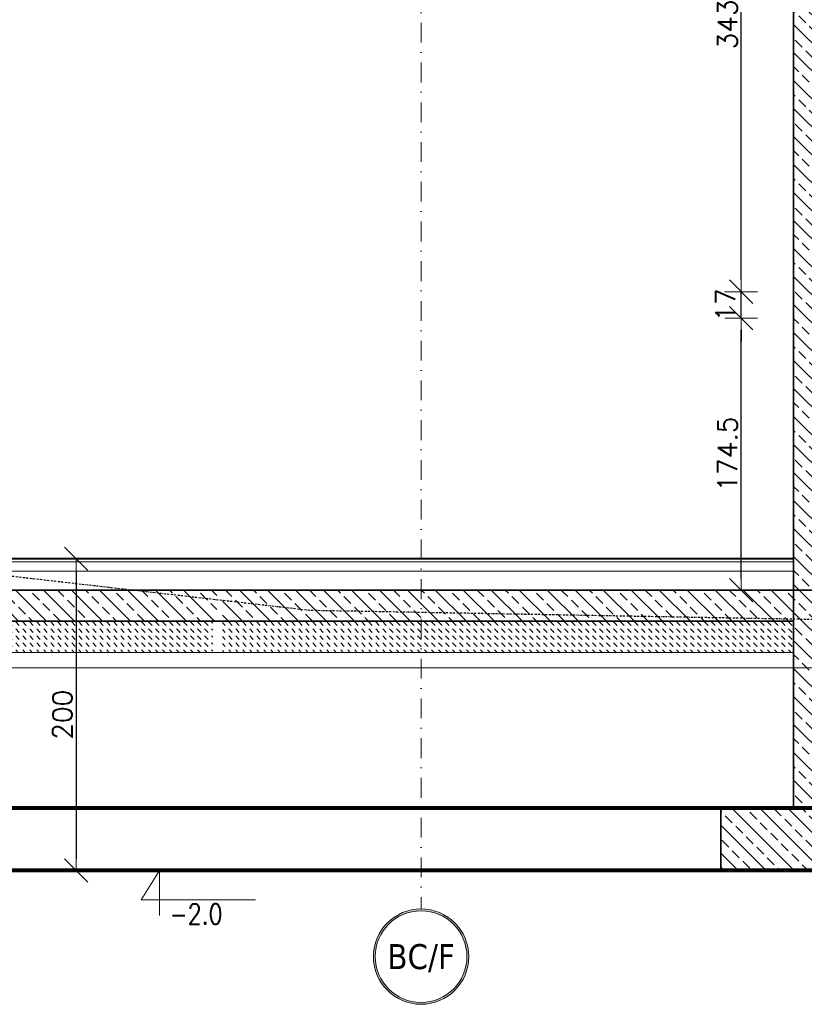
# Model space of a CAD drawing. Header units: millimetres. Extents: x -1893473 to 942156, y -568027 to 942944.
# Tile 30 of 256: x -35294 to -34791, y -335145 to -334514. Entities that reach past the tile are written whole.
import ezdxf
from ezdxf.enums import TextEntityAlignment as Align

# ---------------------------------------------------------------- set-up
doc = ezdxf.new("R2010")
doc.units = ezdxf.units.MM
doc.header["$LTSCALE"] = 0.2
doc.linetypes.add('BORDER2', pattern=[22.225, 6.35, -3.175, 6.35, -3.175, 0, -3.175])
doc.linetypes.add('DASHDOT', pattern=[25.4, 12.7, -6.35, 0, -6.35])
doc.layers.get('0').update_dxf_attribs({"lineweight": 0})
for name, color, linetype, lineweight in [('!! 1_ PROJ WARSTWY', 252, 'Continuous', 9), ('!! 1_hatch projektowane ściany', 4, 'Continuous', 5), ('!! 1_PROJ Sciany', 2, 'Continuous', 40), ('!! 1_PROJ ŻELBET', 1, 'Continuous', 35), ('!! wymiary osi', 250, 'Continuous', 9), ('0-osie-liniA', 14, 'DASHDOT', 5), ('0-osie-tx', 66, 'Continuous', 9), ('DO KONSTRUKCJI', 222, 'Continuous', 35), ('P-Linia1', 3, 'Continuous', 53), ('P-Ściana żelbetowa', 50, 'Continuous', 30)]:
    doc.layers.add(name, color=color, linetype=linetype, lineweight=lineweight)
doc.styles.add('50', font='ROMANS.shx', dxfattribs={"width": 0.8, "height": 10})
doc.styles.add('TAHOMA', font='tahoma.ttf')
doc.styles.add('TXT', font='simplex.shx')
doc.dimstyles.new('DIM50', dxfattribs={"dimscale": 5, "dimtxt": 2.5, "dimasz": 1.5, "dimexe": 0, "dimexo": 0, "dimgap": 0.5, "dimtad": 1, "dimdec": 4, "dimrnd": 0.5, "dimdsep": 46, "dimtxsty": 'TXT', "dimblk1": 'TICK1', "dimblk2": 'TICK1', "dimsah": 1, "dimcen": 0, "dimse1": 1, "dimse2": 1, "dimclrd": 1, "dimclre": 7, "dimclrt": 9, "dimadec": 0, "dimazin": 0, "dimtfac": 1, "dimtdec": 4, "dimtmove": 2, "dimatfit": 3, "dimldrblk": 'TICK1', "dimfxl": 1, "dimtolj": 1, "dimarcsym": 0})
pattern_1 = [(135, (-97047.5, -125852.509), (-8.9802561, -8.9802561), []), (135, (-97047.5, -125843.529), (-8.9802561, -8.9802561), [6.35, -3.175])]

# ---------------------------------------------------------------- blocks, each defined once
blk = doc.blocks.new('*U4928')
h = blk.add_hatch(color=256)
edge = h.paths.add_edge_path()
edge.add_arc((0, 0), 30.6, 0, 360)
edge = h.paths.add_edge_path(flags=17)
edge.add_arc((0, 0), 29.4, 0, 360)
for radius in [30.6, 29.4]:
    blk.add_circle((0, 0), radius)
at = {"style": 'TAHOMA', "flags": 8}
blk.add_attdef('ANSICHTSNUMMER', text='', height=16, dxfattribs=at).set_placement((0, 0), align=Align.MIDDLE_CENTER)
blk = doc.blocks.new('TICK1')
at = {"color": 2}
blk.add_line((-1, -1), (1, 1), dxfattribs=at)
at = {"color": 0}
for p, q in [((0, -1.4), (0, 1.4)), ((0, 0), (-1, 0))]:
    blk.add_line(p, q, dxfattribs=at)
blk = doc.blocks.new('*D4963')
at = {"layer": '!! wymiary osi', "color": 1, "lineweight": -2, "transparency": 16777216}
blk.add_line((-34831.13, -334871.99), (-34831.13, -334712.56), dxfattribs=at)
at = {"layer": 'DEFPOINTS', "color": 0, "transparency": 16777216}
for p in [(-34831.13, -334705.06), (-34813.7, -334705.06), (-34813.7, -334879.49)]:
    blk.add_point(p, dxfattribs=at)
at = {"layer": '!! wymiary osi', "color": 1, "lineweight": -2, "transparency": 16777216, "xscale": 7.5, "yscale": 7.5, "zscale": 7.5}
for p, rotation in [((-34831.13, -334705.06), 90), ((-34831.13, -334879.49), 270)]:
    blk.add_blockref('TICK1', p, dxfattribs=dict(at, rotation=rotation))
at = {"layer": '!! wymiary osi', "color": 9, "transparency": 16777216, "insert": (-34839.88, -334792.27), "char_height": 12.5, "attachment_point": 5, "rotation": 90, "style": 'TXT'}
blk.add_mtext('\\A1;174.5', dxfattribs=at)
blk = doc.blocks.new('*D4964')
at = {"layer": '!! wymiary osi', "color": 1, "lineweight": -2, "transparency": 16777216}
for p, q in [((-34831.13, -334680.56), (-34831.13, -334673.06)), ((-34831.13, -334705.06), (-34831.13, -334688.06)), ((-34831.13, -334712.56), (-34831.13, -334720.06))]:
    blk.add_line(p, q, dxfattribs=at)
at = {"layer": 'DEFPOINTS', "color": 0, "transparency": 16777216}
for p in [(-34831.13, -334688.06), (-34813.7, -334688.06), (-34813.7, -334705.06)]:
    blk.add_point(p, dxfattribs=at)
at = {"layer": '!! wymiary osi', "color": 1, "lineweight": -2, "transparency": 16777216, "xscale": 7.5, "yscale": 7.5, "zscale": 7.5}
for p, rotation in [((-34831.13, -334688.06), 270), ((-34831.13, -334705.06), 90)]:
    blk.add_blockref('TICK1', p, dxfattribs=dict(at, rotation=rotation))
at = {"layer": '!! wymiary osi', "color": 9, "transparency": 16777216, "insert": (-34841.13, -334696.56), "char_height": 12.5, "attachment_point": 5, "rotation": 90, "style": 'TXT'}
blk.add_mtext('\\A1;17', dxfattribs=at)
blk = doc.blocks.new('*D4965')
at = {"layer": '!! wymiary osi', "color": 1, "lineweight": -2, "transparency": 16777216}
blk.add_line((-34831.13, -334680.56), (-34831.13, -334352.56), dxfattribs=at)
at = {"layer": 'DEFPOINTS', "color": 0, "transparency": 16777216}
for p in [(-34831.13, -334345.06), (-34813.7, -334345.06), (-34813.7, -334688.06)]:
    blk.add_point(p, dxfattribs=at)
at = {"layer": '!! wymiary osi', "color": 1, "lineweight": -2, "transparency": 16777216, "xscale": 7.5, "yscale": 7.5, "zscale": 7.5}
for p, rotation in [((-34831.13, -334345.06), 90), ((-34831.13, -334688.06), 270)]:
    blk.add_blockref('TICK1', p, dxfattribs=dict(at, rotation=rotation))
at = {"layer": '!! wymiary osi', "color": 9, "transparency": 16777216, "insert": (-34839.88, -334516.56), "char_height": 12.5, "attachment_point": 5, "rotation": 90, "style": 'TXT'}
blk.add_mtext('\\A1;343', dxfattribs=at)
blk = doc.blocks.new('*D4983')
at = {"layer": '!! wymiary osi', "color": 1, "lineweight": -2, "transparency": 16777216}
blk.add_line((-35257.8, -334866.99), (-35257.8, -335051.99), dxfattribs=at)
at = {"layer": 'DEFPOINTS', "color": 0, "transparency": 16777216}
for p in [(-35260.04, -334859.49), (-35260.04, -335059.49), (-35257.8, -335059.49)]:
    blk.add_point(p, dxfattribs=at)
at = {"layer": '!! wymiary osi', "color": 1, "lineweight": -2, "transparency": 16777216, "xscale": 7.5, "yscale": 7.5, "zscale": 7.5}
for p, rotation in [((-35257.8, -334859.49), 90), ((-35257.8, -335059.49), 270)]:
    blk.add_blockref('TICK1', p, dxfattribs=dict(at, rotation=rotation))
at = {"layer": '!! wymiary osi', "color": 9, "lineweight": 13, "transparency": 16777216, "insert": (-35266.55, -334959.49), "char_height": 12.5, "attachment_point": 5, "rotation": 90, "style": 'TXT'}
blk.add_mtext('\\A1;200', dxfattribs=at)
blk = doc.blocks.new('A$C51EA1695')
at = {"layer": '!! wymiary osi', "color": 1, "lineweight": 13}
for p, q in [((-17.59, -10.27), (-17.59, 18.5)), ((-29.37, 8.48), (-17.59, 8.48)), ((-17.59, -10.27), (-29.37, 8.48))]:
    blk.add_line(p, q, dxfattribs=at)
blk.add_lwpolyline([(-29.37, 8.48), (43.95, 8.48)], dxfattribs=at)

msp = doc.modelspace()

# ---------------------------------------------------------------- hatches: boundary and pattern name
at = {"layer": '!! 1_hatch projektowane ściany'}
h = msp.add_hatch(dxfattribs=at)
h.set_pattern_fill('ANSI33', color=256, scale=2, angle=90)
h.set_pattern_definition(pattern_1)
h.paths.add_polyline_path([(-34772.43072, -333844.24726), (-34797.43072, -333844.24726), (-34797.43072, -334879.48588), (-34772.43072, -334879.48588)])
h = msp.add_hatch(dxfattribs=at)
h.set_pattern_fill('ANSI33', color=256, scale=2, angle=90)
h.set_pattern_definition(pattern_1)
h.paths.add_polyline_path([(-35167.48732, -334879.48588), (-35372.43072, -334879.48588), (-35372.43072, -334899.48588), (-35167.48732, -334899.48588)])
h = msp.add_hatch(dxfattribs=at)
h.set_pattern_fill('ANSI33', color=256, scale=2, angle=90)
h.set_pattern_definition(pattern_1)
h.paths.add_polyline_path([(-35036.43302, -334879.48588), (-35163.93072, -334879.48588), (-35163.93072, -334899.48588), (-35036.43302, -334899.48588)])
h.paths.add_polyline_path([(-34797.43072, -334879.48588), (-35036.43302, -334879.48588), (-35036.43302, -334899.48588), (-34797.43072, -334899.48588)])
h = msp.add_hatch(dxfattribs=at)
h.set_pattern_fill('ANSI33', color=256, scale=2, angle=90)
h.set_pattern_definition(pattern_1)
h.paths.add_polyline_path([(-34772.43072, -334879.48588), (-34797.43072, -334879.48588), (-34797.43072, -335019.48588), (-34772.43072, -335019.48588)])
h = msp.add_hatch(dxfattribs=at)
h.set_pattern_fill('DASH', color=256, angle=-45)
h.set_pattern_definition([(315, (165825.2863, -254014.8022), (4.49012806, -8e-16), [3.175, -3.175])])
h.paths.add_polyline_path([(-35169.95031, -334919.48588), (-35169.95031, -334899.48588), (-35372.43072, -334899.48588), (-35372.43072, -334919.48588)])
h = msp.add_hatch(dxfattribs=at)
h.set_pattern_fill('DASH', color=256, angle=-45)
h.set_pattern_definition([(315, (166033.7863, -254014.8022), (4.49012806, -8e-16), [3.175, -3.175])])
h.paths.add_polyline_path([(-34796.43072, -334919.48588), (-34796.43072, -334899.48588), (-35163.93072, -334899.48588), (-35163.93072, -334919.48588)])
h = msp.add_hatch(dxfattribs=at)
h.set_pattern_fill('ANSI33', color=256, scale=2, angle=90)
h.set_pattern_definition([(135, (-97047.5, -125712.509), (-8.9802561, -8.9802561), []), (135, (-97047.5, -125703.529), (-8.9802561, -8.9802561), [6.35, -3.175])])
h.paths.add_polyline_path([(-34844.18434, -335019.48588), (-34724.18434, -335019.48588), (-34724.18434, -335059.48588), (-34844.18434, -335059.48588)])

# ---------------------------------------------------------------- linework, layer by layer
at = {"layer": '!! 1_ PROJ WARSTWY'}
for points in [[(-34797.43072, -334861.48588), (-35384.93302, -334861.48588)], [(-34797.43072, -334867.48588), (-35384.93302, -334867.48588)], [(-34797.43072, -334867.48588), (-35163.93072, -334867.48588)]]:
    msp.add_lwpolyline(points, dxfattribs=at)
at = {"layer": '!! 1_PROJ Sciany'}
msp.add_lwpolyline([(-34797.43072, -334859.48588), (-35384.93302, -334859.48588)], dxfattribs=at)
at = {"layer": '!! 1_PROJ ŻELBET'}
msp.add_line((-34797.43072, -335019.48588), (-34797.43072, -333844.24726), dxfattribs=at)
for points in [[(-34797.43072, -334879.48588), (-35947.93302, -334879.48588), (-35947.93302, -334885.48588)], [(-34797.43072, -334879.48588), (-35163.93072, -334879.48588)], [(-33642.43664, -334879.48588), (-34797.43072, -334879.48588)], [(-34797.43072, -334899.48588), (-35372.43072, -334899.48588)], [(-34797.43072, -334899.48588), (-35163.93072, -334899.48588)]]:
    msp.add_lwpolyline(points, dxfattribs=at)
at = {"layer": '!! wymiary osi'}
for points in [[(-35887.93302, -334929.48588), (-33859.15844, -334929.48588), (-33715.0163, -335079.48588), (-33600.79451, -335079.48588), (-33425.79451, -334904.48588), (-33384.27219, -334904.48588), (-33384.27219, -334894.48588), (-33429.93664, -334894.48588), (-33604.93664, -335069.48588), (-33705.0163, -335069.48588), (-33855.0163, -334919.48588), (-34437.43302, -334919.48588)], [(-34797.43072, -334899.48588), (-35668.15284, -334899.48588)], [(-35163.93072, -334919.48588), (-34797.43072, -334919.48588), (-34797.43072, -334899.48588), (-35163.93072, -334899.48588)], [(-35372.43072, -334919.48588), (-34797.43072, -334919.48588)]]:
    msp.add_lwpolyline(points, dxfattribs=at)
msp.add_lwpolyline([(-35163.93072, -334879.48588), (-35188.93072, -334879.48588)])
at = {"layer": '0-osie-liniA', "ltscale": 5}
msp.add_lwpolyline([(-35036.43302, -333291.56686), (-35036.43302, -335084.09785)], dxfattribs=at)
at = {"layer": 'DO KONSTRUKCJI', "color": 6, "linetype": 'BORDER2', "lineweight": 30, "true_color": 0xe600e6}
msp.add_lwpolyline([(-33321.09426, -334904.48588), (-34451.29552, -334904.48588), (-35108.05893, -334892.60917), (-35397.427, -334859.48657), (-35619.93302, -334859.48588), (-35655.60734, -334859.8411), (-35743.70256, -334819.98588), (-35984.90989, -334819.98588), (-36017.93302, -334809.48588), (-36222.98821, -334806.45541)], dxfattribs=at)
at = {"layer": 'DO KONSTRUKCJI', "color": 1, "lineweight": 35}
msp.add_lwpolyline([(-34844.18434, -335059.48588), (-34724.18434, -335059.48588), (-34724.18434, -335019.48588), (-34844.18434, -335019.48588)], close=True, dxfattribs=at)
at = {"layer": 'P-Linia1', "color": 1, "lineweight": 80, "true_color": 0xf50000}
for points in [[(-33594.93664, -335059.48588), (-35484.43072, -335059.48588), (-35484.43072, -335019.48588), (-35857.93302, -335019.48588), (-35857.93302, -334979.48588), (-35937.93302, -334979.48588), (-35937.93302, -334939.48588), (-36017.93302, -334939.48588), (-36017.93302, -334915.48588), (-36197.93302, -334915.48588), (-36197.93302, -334879.48588), (-35947.93302, -334879.48588)], [(-33594.93664, -335019.48588), (-35444.43072, -335019.48588), (-35444.43072, -334979.48588), (-35807.93302, -334979.48588), (-35807.93302, -334939.48588), (-35887.93302, -334939.48588), (-35887.93302, -334899.48588), (-35947.93302, -334899.48588), (-35947.93302, -334879.48588), (-36017.93302, -334879.48588)]]:
    msp.add_lwpolyline(points, dxfattribs=at)

# ---------------------------------------------------------------- block references
at = {"layer": '0-osie-tx'}
ref = msp.add_blockref('*U4928', (-35036.43302, -335114.69785), dxfattribs=dict(at, rotation=180))
ref.add_attrib('ANSICHTSNUMMER', 'BC/F', dxfattribs={"layer": '0', "height": 16, "style": 'TAHOMA', "flags": 8}).set_placement((-35036.43302, -335114.69785), align=Align.MIDDLE_CENTER)
at = {"layer": 'P-Ściana żelbetowa', "color": 1, "true_color": 0xf50000, "xscale": -1, "rotation": 180}
msp.add_blockref('A$C51EA1695', (-35186.71183, -335069.76046), dxfattribs=at)

# ---------------------------------------------------------------- texts
at = {"layer": 'P-Ściana żelbetowa', "color": 1, "lineweight": 13, "true_color": 0xf50000, "insert": (-35197.73715, -335080.8864), "char_height": 13, "attachment_point": 1, "style": '50'}
msp.add_mtext_dynamic_manual_height_columns('-2.0', width=145.1742013, gutter_width=50, heights=[0], dxfattribs=at)

# ---------------------------------------------------------------- dimensions: what is measured, and where the dimension line sits
at = {"layer": '!! wymiary osi'}
for base, p1, p2, picture, middle in [((-34831.13497, -334345.05731), (-34813.70251, -334688.05731), (-34813.70251, -334345.05731), '*D4965', (-34839.88497, -334516.55731)), ((-34831.13497, -334688.05731), (-34813.70251, -334705.05731), (-34813.70251, -334688.05731), '*D4964', (-34841.13497, -334696.55731)), ((-34831.13497, -334705.05731), (-34813.70251, -334879.48588), (-34813.70251, -334705.05731), '*D4963', (-34839.88497, -334792.2716))]:
    dim = msp.add_linear_dim(base=base, p1=p1, p2=p2, angle=90, dimstyle='DIM50', dxfattribs=at)
    dim.commit()
    dim.dimension.update_dxf_attribs({"geometry": picture, "text_midpoint": middle})
at = {"layer": '!! wymiary osi', "color": 1, "lineweight": 13}
dim = msp.add_linear_dim(base=(-35257.79748, -335059.48588), p1=(-35260.04071, -334859.48588), p2=(-35260.04071, -335059.48588), angle=90, dimstyle='DIM50', dxfattribs=at)
dim.commit()
dim.dimension.update_dxf_attribs({"geometry": '*D4983', "text_midpoint": (-35266.54748, -334959.48588)})

doc.saveas('drawing.dxf')
